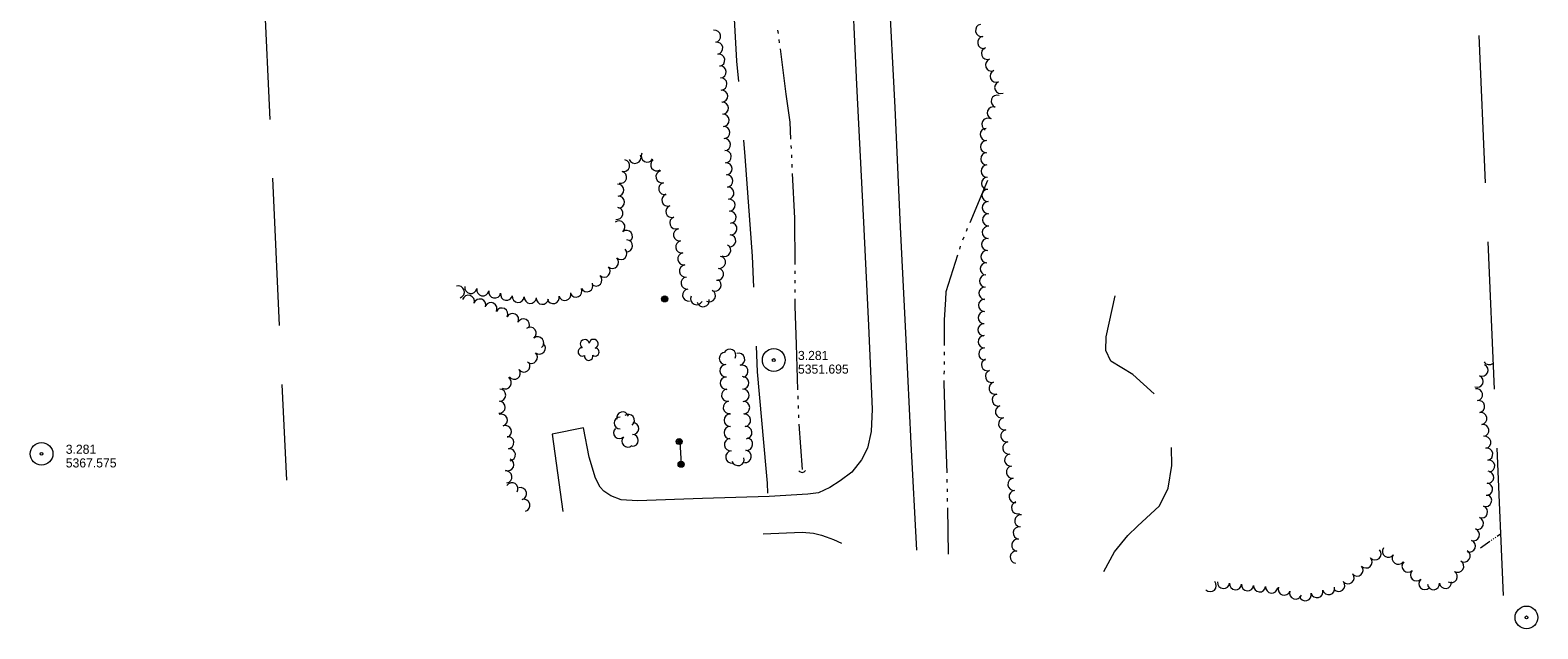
# Model space of a CAD drawing. Header units: feet. Extents: x 190818 to 192988, y 269845 to 270982.
# Tile 1 of 6: x 190882 to 191876, y 269907 to 270302. Entities that reach past the tile are written whole.
import ezdxf

# ---------------------------------------------------------------- set-up
doc = ezdxf.new("R2010")
doc.units = ezdxf.units.FT
doc.header["$MEASUREMENT"] = 0
doc.linetypes.add('DGN Style 3', pattern=[136.13208, 97.2372, -38.89488])
doc.linetypes.add('DGN Style 6', pattern=[184.945154, 0.097237, -38.89488, 68.06604, -38.89488, 0.097237, -38.89488])
for name, color, linetype, lineweight in [('E_DWY', 3, 'DGN Style 3', 0), ('E_LAND_Vegetation', 20, 'Continuous', 0), ('E_MAP_Limits', 20, 'DGN Style 3', 0), ('E_MAP_PassPoints', 43, 'Continuous', 0), ('E_MISCPROP', 43, 'Continuous', 0), ('E_MISCPROP_Railing', 43, 'Continuous', 0), ('E_RDWY', 43, 'Continuous', 13), ('E_WTR', 251, 'DGN Style 6', 0)]:
    doc.layers.add(name, color=color, linetype=linetype, lineweight=lineweight)
doc.styles.add('Style-IGR_FONT_0', font='IGR_FONT_0.shx')

# ---------------------------------------------------------------- blocks, each defined once
blk = doc.blocks.new('PP')
at = {"layer": 'E_MAP_PassPoints', "color": 43, "linetype": 'Continuous', "lineweight": 0}
for radius in [7.5, 0.96]:
    blk.add_circle((0, 0), radius, dxfattribs=at)
blk = doc.blocks.new('PP_1')
at = {"layer": 'E_MAP_PassPoints', "color": 43, "linetype": 'Continuous', "lineweight": 0}
for radius in [7.5, 0.96]:
    blk.add_circle((0, 0), radius, dxfattribs=at)
blk = doc.blocks.new('PP_5')
at = {"layer": 'E_MAP_PassPoints', "color": 43, "linetype": 'Continuous', "lineweight": 0}
for radius in [7.5, 0.96]:
    blk.add_circle((0, 0), radius, dxfattribs=at)
blk = doc.blocks.new('POLE_3')
at = {"layer": 'E_MISCPROP', "color": 1, "linetype": 'Continuous', "lineweight": 0}
for centre, radius in [((-0.01, 0.02), 2.02), ((-0.01, 0.03), 1.52), ((0, -0.01), 1.01), ((0, 0), 0.502)]:
    blk.add_circle(centre, radius, dxfattribs=at)
blk = doc.blocks.new('CULVRT_7')
at = {"layer": 'E_MISCPROP_Railing', "color": 43, "linetype": 'Continuous', "lineweight": 0}
blk.add_arc((2.22, 1.67), 2.77, 216.87967, 323.11923, dxfattribs=at)
blk = doc.blocks.new('TREE')
at = {"layer": 'E_LAND_Vegetation', "color": 94, "linetype": 'Continuous', "lineweight": 0}
for centre, radius, start, end in [((-4.47, 0.2), 2.78, 78.0716, 279.08265), ((-1.47, 4.28), 2.78, 1.39459, 209.16758), ((3.57, 2.42), 2.97, 278.4237, 139.65758), ((-2.01, -4.2), 2.61, 140.77975, 358.71236), ((3.46, -3.43), 2.97, 196.07451, 79.04778)]:
    blk.add_arc(centre, radius, start, end, dxfattribs=at)

msp = doc.modelspace()

# ---------------------------------------------------------------- linework, layer by layer
at = {"layer": 'E_DWY', "color": 2, "linetype": 'DGN Style 3', "lineweight": 0, "flags": 128}
for points in [[(191309.87, 270635.73), (191310.74, 270625.37), (191315.33, 270568.49), (191326.57, 270475.25), (191337.25, 270376.95), (191343.3, 270332.3), (191345.86, 270313.5), (191347.65, 270281.69), (191353.03, 270218.89), (191357.86, 270153.25), (191361.25, 270076.82), (191366.93, 270013.14), (191367.8, 270003.4), (191368.11, 269994.74)], [(191589.99, 269945.25), (191596.82, 269958.16), (191605.8, 269968.89), (191612.21, 269975.13), (191626.58, 269988.53), (191632.43, 270000.19), (191634.77, 270015.22), (191634.44, 270031.08), (191630.48, 270055.41), (191608.98, 270075.14), (191594.49, 270083.82), (191591.23, 270090.85), (191591.37, 270100.07), (191597.45, 270127.05)]]:
    msp.add_lwpolyline(points, dxfattribs=at)
at = {"layer": 'E_LAND_Vegetation', "color": 94, "linetype": 'Continuous', "lineweight": 0}
for centre, radius, start, end in [((191333.12, 270298.1), 4, 279.76439, 99.74906), ((191509.27, 270301.99), 4.02, 100.14989, 280.13457), ((191510.68, 270294.07), 4.02, 100.14989, 280.13457), ((191334.48, 270290.21), 4, 279.76439, 99.74906), ((191513.1, 270286.78), 4.02, 109.78589, 289.77057), ((191335.83, 270282.33), 4, 279.76439, 99.74906), ((191336.78, 270274.63), 4, 273.43137, 93.41605), ((191515.82, 270279.21), 4.02, 109.78589, 289.77057), ((191337.26, 270266.65), 4, 273.43137, 93.41605), ((191518.81, 270271.83), 4.02, 112.20325, 292.18793), ((191521.85, 270264.38), 4.02, 112.20325, 292.18793), ((191337.74, 270258.66), 4, 273.43137, 93.41605), ((191519.5, 270255.29), 4.02, 71.29907, 251.28375), ((191338.21, 270250.68), 4, 273.43137, 93.41605), ((191516.92, 270247.66), 4.02, 71.29907, 251.28375), ((191338.69, 270242.69), 4, 273.43137, 93.41605), ((191339.17, 270234.71), 4, 273.43137, 93.41605), ((191513.44, 270240.11), 4.02, 63.46716, 243.45184), ((191339.65, 270226.72), 4, 273.43137, 93.41605), ((191512.31, 270233.39), 4.02, 91.22091, 271.20559), ((191512.48, 270225.34), 4.02, 91.22091, 271.20559), ((191280.55, 270218.29), 4, 201.83135, 21.81603), ((191288.66, 270219.11), 4, 152.57019, 332.55487), ((191340.12, 270218.74), 4, 273.43137, 93.41605), ((191512.65, 270217.29), 4.02, 91.22091, 271.20559), ((191271.08, 270205.12), 4, 256.03132, 76.016), ((191273.01, 270212.88), 4, 256.03132, 76.016), ((191294.86, 270213.36), 4, 124.62892, 304.6136), ((191298.36, 270205.47), 4, 103.18694, 283.17162), ((191340.6, 270210.75), 4, 273.43137, 93.41605), ((191512.9, 270209.27), 4.02, 91.82896, 271.81363), ((191269.18, 270196.73), 4, 273.17645, 93.16113), ((191300.19, 270197.68), 4, 103.18694, 283.17162), ((191341.19, 270202.72), 4, 275.07425, 95.05893), ((191341.89, 270194.75), 4, 275.07425, 95.05893), ((191513.15, 270201.23), 4.02, 91.82896, 271.81363), ((191269.62, 270188.74), 4, 273.17645, 93.16113), ((191302.23, 270190.18), 4, 109.1079, 289.09258), ((191342.6, 270186.78), 4, 275.07425, 95.05893), ((191513.41, 270193.18), 4.02, 91.82896, 271.81363), ((191513.66, 270185.14), 4.02, 91.82896, 271.81363), ((191268.56, 270181.35), 4, 259.59047, 79.57515), ((191304.85, 270182.62), 4, 109.1079, 289.09258), ((191307.47, 270175.06), 4, 109.1079, 289.09258), ((191343.3, 270178.81), 4, 275.07425, 95.05893), ((191513.92, 270177.09), 4.02, 91.82896, 271.81363), ((191269.95, 270172.4), 4, 308.91851, 128.90318), ((191274.97, 270166.17), 4, 308.91851, 128.90318), ((191309.98, 270167.14), 4, 99.96902, 279.9537), ((191343.85, 270171.25), 4, 264.01129, 83.99597), ((191513.73, 270168.87), 4.02, 86.78242, 266.7671), ((191274.99, 270159.92), 4, 266.76279, 86.74747), ((191311.37, 270159.26), 4, 99.96902, 279.9537), ((191339.74, 270156.98), 4, 241.17553, 61.16021), ((191343.02, 270163.3), 4, 264.01129, 83.99597), ((191513.27, 270160.83), 4.02, 86.78242, 266.7671), ((191265.79, 270149.09), 4, 226.63111, 46.61579), ((191271.28, 270154.9), 4, 226.63111, 46.61579), ((191312.75, 270151.38), 4, 99.96902, 279.9537), ((191336.3, 270149.07), 4, 260.60342, 80.58809), ((191512.37, 270144.76), 4.02, 86.78242, 266.7671), ((191512.82, 270152.8), 4.02, 86.78242, 266.7671), ((191254.8, 270137.46), 4, 226.63111, 46.61579), ((191260.29, 270143.27), 4, 226.63111, 46.61579), ((191313.89, 270143.37), 4, 97.53094, 277.51562), ((191314.93, 270135.44), 4, 97.53094, 277.51562), ((191334.99, 270141.18), 4, 260.60342, 80.58809), ((191511.91, 270136.73), 4.02, 86.78242, 266.7671), ((191164.03, 270129.56), 4, 287.33266, 107.31734), ((191172.31, 270132.51), 4, 169.21061, 349.19529), ((191180.16, 270131.01), 4, 169.21061, 349.19529), ((191188.02, 270129.51), 4, 169.21061, 349.19529), ((191195.88, 270128.01), 4, 169.21061, 349.19529), ((191234.33, 270127.93), 4, 195.43236, 15.41704), ((191241.6, 270130.2), 4, 205.27271, 25.25739), ((191248.84, 270133.61), 4, 205.27271, 25.25739), ((191315.98, 270127.51), 4, 97.53094, 277.51562), ((191329.65, 270127.02), 4, 242.34696, 62.33164), ((191333.36, 270134.1), 4, 242.34696, 62.33164), ((191511.46, 270128.69), 4.02, 86.78242, 266.7671), ((191170.61, 270123.37), 4, 342.09509, 162.07977), ((191178.22, 270120.91), 4, 342.09509, 162.07977), ((191185.53, 270118.57), 4, 333.27198, 153.25666), ((191192.68, 270114.97), 4, 333.27198, 153.25666), ((191203.53, 270126.67), 4, 175.39509, 355.37977), ((191211.5, 270126.02), 4, 175.39509, 355.37977), ((191219.47, 270125.38), 4, 175.39509, 355.37977), ((191226.62, 270125.8), 4, 195.43236, 15.41704), ((191321.26, 270125.08), 4, 154.10999, 334.09467), ((191325.58, 270123.77), 4, 192.78219, 12.76687), ((191511.19, 270120.71), 4.02, 88.48318, 268.46786), ((191199.82, 270111.37), 4, 333.27198, 153.25666), ((191206.96, 270107.77), 4, 333.27198, 153.25666), ((191510.98, 270112.67), 4.02, 88.48318, 268.46786), ((191211.42, 270102.28), 4, 308.65692, 128.6416), ((191216.42, 270096.03), 4, 308.65692, 128.6416), ((191510.76, 270104.62), 4.02, 88.48318, 268.46786), ((191511.02, 270096.72), 4.02, 92.303, 272.28768), ((191212.22, 270086.47), 4, 229.31083, 49.29551), ((191217.44, 270092.53), 4, 229.31083, 49.29551), ((191340.3, 270085.74), 4.09, 92.14787, 272.13254), ((191343.08, 270087.83), 4.09, 332.97009, 152.95477), ((191348.88, 270085.13), 4.09, 285.55609, 105.54077), ((191511.34, 270088.68), 4.02, 92.303, 272.28768), ((191207.3, 270080.74), 4, 216.99215, 36.97683), ((191340.6, 270077.57), 4.09, 92.14787, 272.13254), ((191351.07, 270077.25), 4.09, 285.55609, 105.54077), ((191513.11, 270081.53), 4.02, 109.06473, 289.04941), ((191839.45, 270077.94), 3.98, 245.96294, 65.94762), ((191844.05, 270085.61), 3.98, 212.92231, 312.15547), ((191194.98, 270069.64), 4, 238.94565, 58.93033), ((191200.91, 270075.93), 4, 216.99215, 36.97683), ((191340.91, 270069.4), 4.09, 92.14787, 272.13254), ((191351.6, 270069.64), 4.09, 271.70649, 91.69117), ((191515.74, 270073.93), 4.02, 109.06473, 289.04941), ((191518.13, 270066.1), 4.02, 105.37139, 285.35606), ((191836.2, 270070.67), 3.98, 245.96294, 65.94762), ((191191.29, 270061.56), 4, 267.88225, 87.86693), ((191341.72, 270061.5), 4.09, 98.20886, 278.19353), ((191351.85, 270061.45), 4.09, 272.11464, 92.09932), ((191520.26, 270058.34), 4.02, 105.37139, 285.35606), ((191835.79, 270061.82), 3.98, 280.14301, 100.12769), ((191190.99, 270053.57), 4, 267.88225, 87.86693), ((191272.41, 270046.62), 3.92, 15.25733, 195.24201), ((191342.89, 270053.4), 4.09, 98.20886, 278.19353), ((191352.15, 270053.28), 4.09, 272.11464, 92.09932), ((191522.39, 270050.58), 4.02, 105.37139, 285.35606), ((191837.19, 270053.98), 3.98, 280.14301, 100.12769), ((191838.59, 270046.14), 3.98, 280.14301, 100.12769), ((191192.37, 270045.04), 4, 289.52684, 109.51151), ((191195.04, 270037.5), 4, 289.52684, 109.51151), ((191270.35, 270036.82), 3.92, 134.06479, 314.04947), ((191270.77, 270043.18), 3.92, 90.1798, 270.16447), ((191276.32, 270044.93), 3.92, 307.93442, 127.91909), ((191279.13, 270039.53), 3.92, 267.82712, 87.81179), ((191343.46, 270036.78), 4.09, 89.85779, 269.84246), ((191343.49, 270044.96), 4.09, 89.85779, 269.84246), ((191352.75, 270044.96), 4.09, 276.47984, 96.46451), ((191353.68, 270036.84), 4.09, 276.47984, 96.46451), ((191524.44, 270042.61), 4.02, 100.24348, 280.22815), ((191839.94, 270038.32), 3.98, 279.41687, 99.40155), ((191196.65, 270030.16), 4, 277.39329, 97.37797), ((191275.8, 270031.19), 3.92, 134.06479, 314.04947), ((191278.83, 270031.7), 3.92, 267.82712, 87.81179), ((191343.63, 270028.85), 4.09, 96.14106, 276.12574), ((191354.14, 270029.2), 4.09, 263.38623, 83.37091), ((191525.87, 270034.69), 4.02, 100.24348, 280.22815), ((191527.2, 270026.69), 4.02, 98.44922, 278.4339), ((191841.24, 270030.47), 3.98, 279.41687, 99.40155), ((191196.68, 270015.72), 4, 246.30492, 66.2896), ((191197.68, 270022.23), 4, 277.39329, 97.37797), ((191344.5, 270020.71), 4.09, 96.14106, 276.12574), ((191348.57, 270019.11), 4.09, 196.70065, 16.68533), ((191353.19, 270021.08), 4.09, 263.38623, 83.37091), ((191528.39, 270018.72), 4.02, 98.44922, 278.4339), ((191842.54, 270022.61), 3.98, 279.41687, 99.40155), ((191195.42, 270007.58), 4, 278.34117, 98.32584), ((191529.57, 270010.76), 4.02, 98.44922, 278.4339), ((191843.14, 270007.36), 3.98, 264.76339, 84.74807), ((191843.84, 270014.76), 3.98, 279.41687, 99.40155), ((191199.41, 269999.85), 4, 327.00586, 146.99054), ((191205.09, 269996.56), 4, 285.88342, 105.8681), ((191530.54, 270002.68), 4.02, 95.71795, 275.70263), ((191842.42, 269999.44), 3.98, 264.76339, 84.74807), ((191207.28, 269988.87), 4, 285.88342, 105.8681), ((191531.34, 269994.67), 4.02, 95.71795, 275.70263), ((191533.05, 269987.26), 4.02, 106.88248, 286.86716), ((191841.79, 269992.02), 3.98, 250.30214, 70.28682), ((191535.1, 269978.65), 4.02, 82.87536, 262.86004), ((191836.42, 269977.03), 3.98, 250.30214, 70.28682), ((191839.11, 269984.53), 3.98, 250.30214, 70.28682), ((191534.1, 269970.67), 4.02, 82.87536, 262.86004), ((191833.74, 269969.54), 3.98, 250.30214, 70.28682), ((191533.1, 269962.68), 4.02, 82.87536, 262.86004), ((191777.6, 269958.52), 3.98, 144.8211, 324.80578), ((191831.05, 269962.04), 3.98, 250.30214, 70.28682), ((191532.1, 269954.69), 4.02, 82.87536, 262.86004), ((191762.94, 269951.54), 3.98, 221.96634, 41.95102), ((191768.86, 269956.86), 3.98, 221.96634, 41.95102), ((191784.11, 269953.93), 3.98, 144.8211, 324.80578), ((191790.58, 269948.73), 3.98, 134.47296, 314.45764), ((191823.38, 269948.66), 3.98, 238.06645, 58.05113), ((191827.59, 269955.41), 3.98, 238.06645, 58.05113), ((191751.04, 269941.09), 3.98, 219.58765, 39.57233), ((191757.02, 269946.22), 3.98, 221.96634, 41.95102), ((191796.16, 269943.04), 3.98, 134.47296, 314.45764), ((191801.74, 269937.36), 3.98, 134.47296, 314.45764), ((191819.17, 269941.9), 3.98, 238.06645, 58.05113), ((191660.12, 269935.97), 3.98, 222.93164, 42.91631), ((191668.91, 269937.98), 3.98, 174.56168, 354.54636), ((191676.84, 269937.22), 3.98, 174.56168, 354.54636), ((191684.76, 269936.47), 3.98, 174.64955, 354.63423), ((191692.69, 269935.73), 3.98, 174.64955, 354.63423), ((191700.62, 269934.99), 3.98, 174.64955, 354.63423), ((191708.9, 269933.58), 3.98, 161.27222, 341.2569), ((191716.44, 269931.02), 3.98, 161.27222, 341.2569), ((191722.83, 269929.93), 3.98, 194.70966, 14.69434), ((191730.53, 269931.95), 3.98, 194.70966, 14.69434), ((191738.23, 269933.97), 3.98, 194.70966, 14.69434), ((191744.91, 269936.02), 3.98, 219.58765, 39.57233), ((191807.4, 269937.23), 3.98, 185.82839, 5.81306), ((191815.32, 269938.03), 3.98, 185.82839, 5.81306)]:
    msp.add_arc(centre, radius, start, end, dxfattribs=at)
at = {"layer": 'E_MAP_Limits', "color": 3, "linetype": 'DGN Style 3', "lineweight": 0, "flags": 128}
for points in [[(191009.91, 270884.43), (191050.6, 270005.45)], [(191813.56, 270842.63), (191853.88, 269918.62)]]:
    msp.add_lwpolyline(points, dxfattribs=at)
at = {"layer": 'E_MISCPROP', "color": 1, "linetype": 'Continuous', "lineweight": 0, "flags": 128}
msp.add_lwpolyline([(191310.23, 270030.98), (191311.04, 270016.02)], dxfattribs=at)
at = {"layer": 'E_RDWY', "color": 30, "linetype": 'Continuous', "lineweight": 13, "flags": 128}
for points in [[(191446.55, 270581.53), (191448.94, 270581.38), (191446.12, 270568.1), (191445.83, 270516.72), (191443.76, 270483.39), (191440.82, 270483.22), (191444.35, 270408.62), (191447.92, 270331.41), (191451.9, 270251.11), (191455.57, 270172.24), (191459.25, 270098.2), (191462.65, 270029.59), (191466.19, 269959.26)], [(191413.55, 270539.68), (191418.41, 270441.47), (191423.02, 270346.93), (191426.67, 270266.39), (191431.05, 270180), (191434.53, 270107.51), (191437.09, 270052.25)], [(191437.09, 270052.25), (191436.35, 270037.47), (191433.92, 270026.54), (191429.92, 270018.86), (191423.71, 270010.68), (191415.9, 270004.97), (191409.06, 270000.55), (191401.7, 269997.12), (191394.5, 269996.3), (191369.13, 269994.77), (191325.11, 269993.44), (191282.2, 269991.92), (191271.53, 269992.53), (191264.6, 269995.1), (191259.98, 269998.22), (191257.6, 270000.89), (191254.59, 270006.76), (191250.3, 270020.65), (191246.62, 270039.99), (191226.01, 270035.89), (191233.03, 269984.78)], [(191365.1, 269970.16), (191390.76, 269971.2), (191398.27, 269970.59), (191403.68, 269969.15), (191406.7, 269968.16), (191411.45, 269966.37), (191416.77, 269963.93)]]:
    msp.add_lwpolyline(points, dxfattribs=at)
at = {"layer": 'E_WTR', "color": 150, "linetype": 'Continuous', "lineweight": 0, "flags": 128}
for points in [[(191374.67, 270302.05), (191374.95, 270300)], [(191375.48, 270295.9), (191375.75, 270293.85)], [(191376.29, 270289.76), (191380.19, 270260.05)], [(191380.19, 270260.05), (191382.63, 270241.44), (191383.2, 270230.26)], [(191383.41, 270226.13), (191383.51, 270224.07)], [(191383.73, 270219.94), (191383.83, 270217.88)], [(191384.04, 270213.75), (191384.15, 270211.69)], [(191384.36, 270207.56), (191385.85, 270178.27), (191385.86, 270177.64)], [(191513.03, 270202.98), (191501.42, 270175.23)], [(191385.86, 270177.64), (191385.92, 270147.69)], [(191499.82, 270171.4), (191499.02, 270169.48)], [(191495.21, 270159.83), (191494.58, 270157.83)], [(191497.42, 270165.66), (191496.62, 270163.74)], [(191493.33, 270153.84), (191485.74, 270129.56), (191485.43, 270124.68)], [(191385.93, 270143.55), (191385.93, 270141.49)], [(191385.94, 270137.35), (191385.95, 270135.29)], [(191385.95, 270131.16), (191385.96, 270129.09)], [(191385.97, 270124.96), (191385.98, 270120.13), (191386.82, 270095.02)], [(191485.43, 270124.68), (191484.58, 270111.12), (191484.51, 270094.27)], [(191386.82, 270095.02), (191387.83, 270065.08)], [(191484.49, 270090.07), (191484.49, 270087.97)], [(191484.47, 270083.77), (191484.46, 270081.67)], [(191484.42, 270071.17), (191484.41, 270069.4), (191485.31, 270040.74)], [(191484.44, 270077.47), (191484.43, 270075.37)], [(191387.97, 270060.96), (191388.04, 270058.89)], [(191388.18, 270054.76), (191388.25, 270052.7)], [(191388.39, 270048.57), (191388.46, 270046.5)], [(191388.69, 270042.38), (191390.92, 270012.5)], [(191485.31, 270040.74), (191486.27, 270010.31)], [(191486.35, 270006.11), (191486.38, 270004.02)], [(191486.45, 269999.82), (191486.49, 269997.72)], [(191486.56, 269993.52), (191486.6, 269991.42)], [(191486.67, 269987.22), (191487.19, 269956.78)], [(191851.64, 269969.88), (191849.47, 269968.43)], [(191844.65, 269965.12), (191838.34, 269960.7)], [(191845.96, 269966.04), (191845.52, 269965.73)], [(191847.26, 269966.95), (191846.83, 269966.65)], [(191848.58, 269967.84), (191848.14, 269967.55)]]:
    msp.add_lwpolyline(points, dxfattribs=at)

# ---------------------------------------------------------------- block references
at = {"layer": 'E_LAND_Vegetation', "color": 94, "linetype": 'Continuous', "lineweight": 0, "xscale": 0.9999986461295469, "yscale": 0.9999986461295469, "zscale": 0.9999986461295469, "rotation": 92.71869661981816}
msp.add_blockref('TREE', (191250.02, 270091.72), dxfattribs=at)
at = {"layer": 'E_MAP_PassPoints', "color": 43, "linetype": 'Continuous', "lineweight": 0}
for name, p, xscale, yscale, zscale, rotation in [('PP_1', (191372.1, 270084.67), 1.000000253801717, 1.000000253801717, 1.000000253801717, 0.04082111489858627), ('PP', (190889.04, 270022.84), 1.000000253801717, 1.000000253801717, 1.000000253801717, 0.04082111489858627), ('PP_5', (191868.72, 269914.97), 1.00000025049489, 1.00000025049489, 1.00000025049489, 0.04055431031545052)]:
    msp.add_blockref(name, p, dxfattribs=dict(at, xscale=xscale, yscale=yscale, zscale=zscale, rotation=rotation))
at = {"layer": 'E_MISCPROP', "color": 1, "linetype": 'Continuous', "lineweight": 0, "xscale": 0.9999986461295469, "yscale": 0.9999986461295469, "zscale": 0.9999986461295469, "rotation": 92.71869661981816}
for p in [(191300.19, 270124.97), (191309.73, 270030.97), (191311.04, 270016.02)]:
    msp.add_blockref('POLE_3', p, dxfattribs=at)
at = {"layer": 'E_MISCPROP_Railing', "color": 43, "linetype": 'Continuous', "lineweight": 0, "xscale": 1.000001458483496, "yscale": 1.000001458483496, "zscale": 1.000001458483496, "rotation": 1.215384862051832}
msp.add_blockref('CULVRT_7', (191388.7, 270011.67), dxfattribs=at)

# ---------------------------------------------------------------- texts
at = {"layer": 'E_MAP_PassPoints', "color": 43, "linetype": 'Continuous', "lineweight": 0, "style": 'Style-IGR_FONT_0'}
for s, rotation, p in [('3.281', 0.04069, (191388.1, 270084.68)), ('5351.695', 0.04069, (191388.1, 270075.68)), ('5367.575', 0.0407, (190905.05, 270013.85)), ('3.281', 0.0407, (190905.04, 270022.85))]:
    msp.add_text(s, height=6, rotation=rotation, dxfattribs=at).set_placement(p)

doc.saveas('drawing.dxf')
